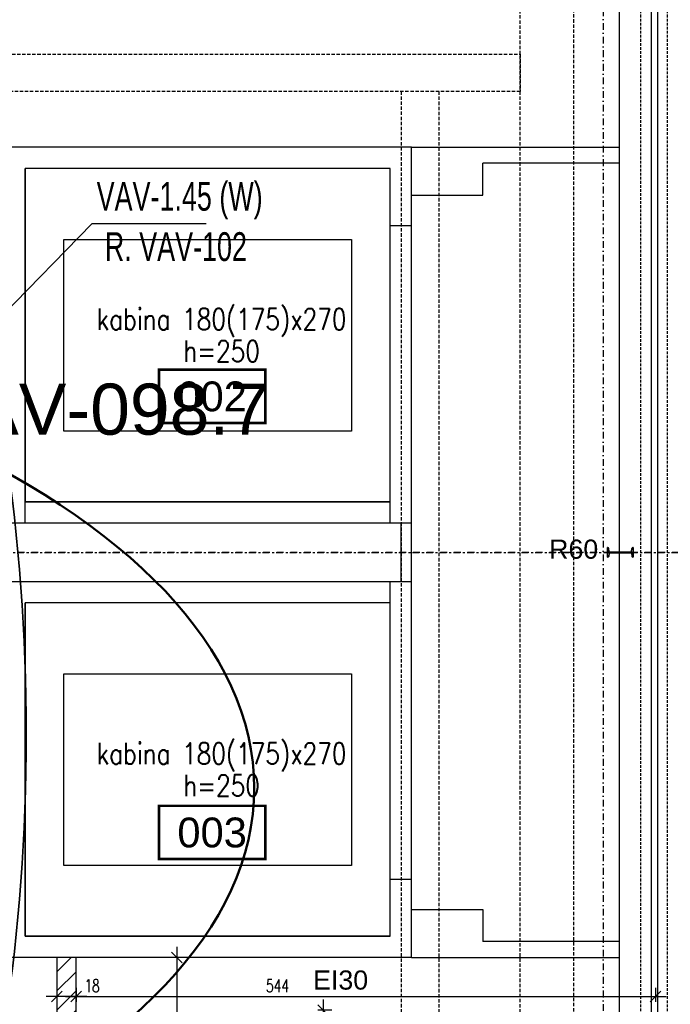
# Model space of a CAD drawing. Header units: centimetres. Extents: x -10729 to 144862, y -4437 to 43656.
# Tile 49 of 148: x 12912 to 13523, y 5176 to 6100. Entities that reach past the tile are written whole.
import ezdxf
from ezdxf.enums import TextEntityAlignment as Align

# ---------------------------------------------------------------- set-up
doc = ezdxf.new("R2010")
doc.units = ezdxf.units.CM
doc.header["$LTSCALE"] = 0.1
doc.header["$PDMODE"] = 35
doc.header["$PDSIZE"] = 0.1
for name, pattern in [('Kondygnacja  -0_5$0$HIDDEN', [9.525, 6.35, -3.175]), ('Kondygnacja  -0_5$0$HIDDEN2', [4.7625, 3.175, -1.5875]), ('Osie rzutów$0$DASHDOT2', [12.7, 6.35, -3.175, 0, -3.175])]:
    doc.linetypes.add(name, pattern=pattern)
doc.layers.get('0').update_dxf_attribs({"color": 8})
doc.layers.get('DEFPOINTS').update_dxf_attribs({"color": 8})
for name, color, linetype, lineweight in [('AU Sieć LON', 1, 'Continuous', 50), ('AU Strefa obsługiwana', 90, 'Continuous', 35), ('Kondygnacja  -0_5$0$ARCH_INFO_WYMIARY', 8, 'Continuous', 9)]:
    doc.layers.add(name, color=color, linetype=linetype, lineweight=lineweight)
for name, color, linetype in [('AU Szafki Klimakonwektorów', 183, 'Continuous'), ('bgde_VAV', 4, 'Continuous'), ('Kondygnacja  -0_5$0$ARCH_INFO_ODPORNOŚĆ OGNIOWA', 8, 'Continuous'), ('Kondygnacja  -0_5$0$ARCH_INFO_OPISY_IST', 8, 'Continuous'), ('Kondygnacja  -0_5$0$ARCH_KONSTR_POWYŻEJ RZUTU', 8, 'Kondygnacja  -0_5$0$HIDDEN'), ('Kondygnacja  -0_5$0$ARCH_KONSTR_POWYŻEJ RZUTU_IST', 8, 'Kondygnacja  -0_5$0$HIDDEN2'), ('Kondygnacja  -0_5$0$ARCH_MUROWANE', 8, 'Continuous'), ('Kondygnacja  -0_5$0$ARCH_NIEWIDOK_IST', 8, 'Kondygnacja  -0_5$0$HIDDEN'), ('Kondygnacja  -0_5$0$ARCH_STAL_IST', 8, 'Continuous'), ('Kondygnacja  -0_5$0$ARCH_WIDOK_IST', 8, 'Continuous'), ('Kondygnacja  -0_5$0$ARCH_ŚLUSARKA_OKNA_IST', 8, 'Continuous'), ('Kondygnacja  -0_5$0$ARCH_ŻELBET_IST', 8, 'Continuous'), ('Osie rzutów$0$ARCH_INFO_OSIE_IST', 8, 'Osie rzutów$0$DASHDOT2'), ('Osie rzutów$0$ARCH_INFO_OSIE_OPISY_IST', 8, 'Continuous'), ('Pomieszczenia -05$0$ARCH_INFO_AREA_ETYKIETY_200', 8, 'Continuous')]:
    doc.layers.add(name, color=color, linetype=linetype)
doc.styles.add('Arial', font='ARIAL.TTF')
doc.styles.add('Kondygnacja  -0_5$0$Arial', font='ARIAL.TTF')
doc.styles.add('Kondygnacja  -0_5$0$Romans', font='Romans.shx', dxfattribs={"width": 0.7})
doc.styles.add('Kondygnacja  -0_5$0$ROMANS-50-CM', font='romans.shx', dxfattribs={"width": 0.8, "height": 10})
doc.styles.add('Pomieszczenia -05$0$Arial', font='ARIAL.TTF')
doc.dimstyles.new('Kondygnacja  -0_5$0$Wymiary 1-100', dxfattribs={"dimtxt": 12, "dimasz": 10, "dimexe": 5, "dimexo": 0, "dimgap": 4, "dimtad": 1, "dimrnd": 0.5, "dimzin": 12, "dimdsep": 46, "dimtxsty": 'Kondygnacja  -0_5$0$Romans', "dimblk": 'Kondygnacja  -0_5$0$_Oblique', "dimcen": 10, "dimdle": 10, "dimclrt": 55, "dimazin": 0, "dimtfac": 1, "dimtmove": 1, "dimatfit": 3, "dimfxl": 0, "dimtolj": 1, "dimtzin": 0, "dimarcsym": 0})

# ---------------------------------------------------------------- blocks, each defined once
blk = doc.blocks.new('Osie rzutów')
at = {"layer": 'Osie rzutów$0$ARCH_INFO_OSIE_IST', "ltscale": 10}
for p, q in [((13460, 12510), (13460, 4623.26)), ((4436.04, 5600), (15156.54, 5600)), ((15156.54, 5600), (12415.5, 5600))]:
    blk.add_line(p, q, dxfattribs=at)
blk = doc.blocks.new('Pomieszczenia -05$0$etykieta_numer')
at = {"color": 0, "linetype": 'ByBlock', "const_width": 2.44}
blk.add_lwpolyline([(-50, -50), (-50, 0), (50, 0), (50, -50)], close=True, dxfattribs=at)
at = {"color": 0, "linetype": 'ByBlock', "style": 'Pomieszczenia -05$0$Arial'}
blk.add_attdef('AECAREA:NUMBER', text='', height=28, dxfattribs=at).set_placement((0, -25), align=Align.MIDDLE)
blk = doc.blocks.new('Pomieszczenia -05_1')
at = {"layer": 'Pomieszczenia -05$0$ARCH_INFO_AREA_ETYKIETY_200', "color": 253, "linetype": 'Continuous', "lineweight": -3}
for p, values in [((13092.68, 5771.55), {'AECAREA:NUMBER': '002'}), ((13092.68, 5361.94), {'AECAREA:NUMBER': '003'})]:
    blk.add_blockref('Pomieszczenia -05$0$etykieta_numer', p, dxfattribs=at).add_auto_attribs(values)
blk = doc.blocks.new('Kondygnacja  -0_5$0$_Oblique')
at = {"color": 0, "linetype": 'ByBlock', "lineweight": -2}
blk.add_line((-0.5, -0.5), (0.5, 0.5), dxfattribs=at)
blk = doc.blocks.new('*D134')
at = {"layer": 'DEFPOINTS', "color": 0}
for p in [(13087.55, 5219.5), (13059.65, 4964), (13087.55, 4964)]:
    blk.add_point(p, dxfattribs=at)
at = {"layer": 'Kondygnacja  -0_5$0$ARCH_INFO_WYMIARY', "color": 0, "lineweight": -2}
for p, q in [((13059.65, 5229.5), (13059.65, 4954)), ((13067.65, 5219.5), (13054.65, 5219.5)), ((13067.65, 4964), (13054.65, 4964))]:
    blk.add_line(p, q, dxfattribs=at)
at = {"layer": 'Kondygnacja  -0_5$0$ARCH_INFO_WYMIARY', "color": 0, "lineweight": -2, "xscale": 10, "yscale": 10, "zscale": 10}
for p, rotation in [((13059.65, 5219.5), 90), ((13059.65, 4964), 270)]:
    blk.add_blockref('Kondygnacja  -0_5$0$_Oblique', p, dxfattribs=dict(at, rotation=rotation))
at = {"layer": 'Kondygnacja  -0_5$0$ARCH_INFO_WYMIARY', "color": 55, "insert": (13049.65, 5127.32), "char_height": 12, "attachment_point": 5, "rotation": 90, "style": 'Kondygnacja  -0_5$0$Romans'}
blk.add_mtext('\\A1;255.5', dxfattribs=at)
blk = doc.blocks.new('*D135')
at = {"layer": 'DEFPOINTS', "color": 0}
for p in [(12965, 5226.48), (13509, 5226.48), (13509, 5182.95)]:
    blk.add_point(p, dxfattribs=at)
at = {"layer": 'Kondygnacja  -0_5$0$ARCH_INFO_WYMIARY', "color": 0, "lineweight": -2}
for p, q in [((12965, 5190.95), (12965, 5177.95)), ((13509, 5190.95), (13509, 5177.95)), ((12955, 5182.95), (13519, 5182.95))]:
    blk.add_line(p, q, dxfattribs=at)
at = {"layer": 'Kondygnacja  -0_5$0$ARCH_INFO_WYMIARY', "color": 0, "lineweight": -2, "xscale": 10, "yscale": 10, "zscale": 10, "rotation": 180}
blk.add_blockref('Kondygnacja  -0_5$0$_Oblique', (12965, 5182.95), dxfattribs=at)
at = {"layer": 'Kondygnacja  -0_5$0$ARCH_INFO_WYMIARY', "color": 0, "lineweight": -2, "xscale": 10, "yscale": 10, "zscale": 10}
blk.add_blockref('Kondygnacja  -0_5$0$_Oblique', (13509, 5182.95), dxfattribs=at)
at = {"layer": 'Kondygnacja  -0_5$0$ARCH_INFO_WYMIARY', "color": 55, "insert": (13154.1, 5192.95), "char_height": 12, "attachment_point": 5, "style": 'Kondygnacja  -0_5$0$Romans'}
blk.add_mtext('\\A1;544', dxfattribs=at)
blk = doc.blocks.new('*D136')
at = {"layer": 'DEFPOINTS', "color": 0}
for p in [(12947, 5226.48), (12965, 5226.48), (12947, 5182.95)]:
    blk.add_point(p, dxfattribs=at)
at = {"layer": 'Kondygnacja  -0_5$0$ARCH_INFO_WYMIARY', "color": 0, "lineweight": -2}
for p, q in [((12947, 5190.95), (12947, 5177.95)), ((12965, 5190.95), (12965, 5177.95)), ((12975, 5182.95), (12937, 5182.95))]:
    blk.add_line(p, q, dxfattribs=at)
at = {"layer": 'Kondygnacja  -0_5$0$ARCH_INFO_WYMIARY', "color": 0, "lineweight": -2, "xscale": 10, "yscale": 10, "zscale": 10, "rotation": 180}
blk.add_blockref('Kondygnacja  -0_5$0$_Oblique', (12947, 5182.95), dxfattribs=at)
at = {"layer": 'Kondygnacja  -0_5$0$ARCH_INFO_WYMIARY', "color": 0, "lineweight": -2, "xscale": 10, "yscale": 10, "zscale": 10}
blk.add_blockref('Kondygnacja  -0_5$0$_Oblique', (12965, 5182.95), dxfattribs=at)
at = {"layer": 'Kondygnacja  -0_5$0$ARCH_INFO_WYMIARY', "color": 55, "insert": (12980, 5192.95), "char_height": 12, "attachment_point": 5, "style": 'Kondygnacja  -0_5$0$Romans'}
blk.add_mtext('\\A1;18', dxfattribs=at)
blk = doc.blocks.new('*D140')
at = {"layer": 'DEFPOINTS', "color": 0}
for p in [(13224.92, 5170), (13197.02, 5020), (13224.92, 5020)]:
    blk.add_point(p, dxfattribs=at)
at = {"layer": 'Kondygnacja  -0_5$0$ARCH_INFO_WYMIARY', "color": 0, "lineweight": -2}
for p, q in [((13197.02, 5180), (13197.02, 5010)), ((13205.02, 5170), (13192.02, 5170)), ((13205.02, 5020), (13192.02, 5020))]:
    blk.add_line(p, q, dxfattribs=at)
at = {"layer": 'Kondygnacja  -0_5$0$ARCH_INFO_WYMIARY', "color": 0, "lineweight": -2, "xscale": 10, "yscale": 10, "zscale": 10}
for p, rotation in [((13197.02, 5170), 90), ((13197.02, 5020), 270)]:
    blk.add_blockref('Kondygnacja  -0_5$0$_Oblique', p, dxfattribs=dict(at, rotation=rotation))
at = {"layer": 'Kondygnacja  -0_5$0$ARCH_INFO_WYMIARY', "color": 55, "insert": (13187.02, 5095), "char_height": 12, "attachment_point": 5, "rotation": 90, "style": 'Kondygnacja  -0_5$0$Romans'}
blk.add_mtext('\\A1;150', dxfattribs=at)
blk = doc.blocks.new('Kondygnacja  -0_5$0$konstrukcja istniejąca -0.5')
at = {"layer": 'Kondygnacja  -0_5$0$ARCH_KONSTR_POWYŻEJ RZUTU_IST', "ltscale": 10}
for points in [[(13432, 9825), (13432, 4975), (13382, 4975)], [(13382, 5025), (13382, 6175)], [(12338, 6067.89), (13382, 6067.89), (13382, 6032.89), (12338, 6032.89)], [(13270.5, 5167.89), (13270.5, 6032.89)], [(13305.5, 6032.89), (13305.5, 5167.89)]]:
    blk.add_lwpolyline(points, dxfattribs=at)

msp = doc.modelspace()

# ---------------------------------------------------------------- hatches: boundary and pattern name
at = {"layer": 'Kondygnacja  -0_5$0$ARCH_MUROWANE', "linetype": 'Continuous', "lineweight": -3}
h = msp.add_hatch(dxfattribs=at)
h.set_pattern_fill('ANSI31', color=256, scale=4, style=0)
h.paths.add_polyline_path([(12947, 4964), (12965, 4964), (12965, 5219.5), (12947, 5219.5)], flags=0)

# ---------------------------------------------------------------- linework, layer by layer
at = {"layer": 'AU Sieć LON', "color": 4, "lineweight": 50, "extrusion": (0, 0, -1)}
msp.add_ellipse((12066.207, 5378.572), major_axis=(-1066.003, 0), ratio=0.4462874, dxfattribs=at)
at = {"layer": 'AU Strefa obsługiwana', "extrusion": (0, 0, -1)}
msp.add_ellipse((12670.07, 5429.031), major_axis=(0, 685.332), ratio=0.3620553, start_param=-1.5707963, end_param=4.712389, dxfattribs=at)
at = {"layer": 'bgde_VAV'}
for p, q in [((12979.675, 5908.486, 2.142), (12895.619, 5822.228)), ((13086.993, 5908.486, 2.142), (12979.675, 5908.486, 2.142))]:
    msp.add_line(p, q, dxfattribs=at)
at = {"layer": 'Kondygnacja  -0_5$0$ARCH_MUROWANE', "linetype": 'Continuous', "lineweight": -3}
for p, q in [((12965, 5219.5), (12947, 5219.5)), ((12947, 5219.5), (12947, 4964)), ((12965, 4964), (12965, 5219.5))]:
    msp.add_line(p, q, dxfattribs=at)
at = {"layer": 'Kondygnacja  -0_5$0$ARCH_NIEWIDOK_IST', "ltscale": 4}
for p, q in [((13495, 7370), (13495, 4965)), ((13520, 7370), (13520, 4940))]:
    msp.add_line(p, q, dxfattribs=at)
at = {"layer": 'Kondygnacja  -0_5$0$ARCH_STAL_IST'}
for p, q in [((13464.38, 5604.5), (13464, 5604.5)), ((13464, 5604.5), (13464, 5595.5)), ((13464, 5595.5), (13464, 5604.5)), ((13464, 5604.5), (13464.38, 5604.5)), ((13487.62, 5604.5), (13488, 5604.5)), ((13488, 5604.5), (13487.62, 5604.5)), ((13488, 5604.5), (13488, 5595.5)), ((13488, 5595.5), (13488, 5604.5)), ((13464, 5595.5), (13464.38, 5595.5)), ((13465.576, 5600.82), (13465.13, 5603.75)), ((13465.576, 5599.18), (13465.13, 5596.25)), ((13466.026, 5600.37), (13485.974, 5600.37)), ((13466.026, 5599.63), (13485.974, 5599.63)), ((13486.424, 5600.82), (13486.87, 5603.75)), ((13486.424, 5599.18), (13486.87, 5596.25)), ((13488, 5595.5), (13487.62, 5595.5))]:
    msp.add_line(p, q, dxfattribs=at)
for centre, radius, start, end in [((13464.38, 5603.75), 0.75, 0, 90), ((13464.38, 5603.75), 0.75, 0, 90), ((13487.62, 5603.75), 0.75, 90, 180), ((13487.62, 5603.75), 0.75, 90, 180), ((13464.38, 5596.25), 0.75, 270, 0), ((13466.026, 5600.82), 0.45, 180, 270), ((13466.026, 5599.18), 0.45, 90, 180), ((13485.974, 5600.82), 0.45, 270, 0), ((13485.974, 5599.18), 0.45, 0, 90), ((13487.62, 5596.25), 0.75, 180, 270)]:
    msp.add_arc(centre, radius, start, end, dxfattribs=at)
at = {"layer": 'Kondygnacja  -0_5$0$ARCH_WIDOK_IST'}
msp.add_line((13475, 7370), (13475, 4985), dxfattribs=at)
for points in [[(12917, 5647.5), (13260, 5647.5), (13260, 5960.5), (12917, 5960.5)], [(13223.5, 5714), (12953.5, 5714), (12953.5, 5894), (13223.5, 5894)], [(12917, 5239.5), (13260, 5239.5), (13260, 5552.5), (12917, 5552.5)], [(13223.5, 5306), (12953.5, 5306), (12953.5, 5486), (13223.5, 5486)]]:
    msp.add_lwpolyline(points, close=True, dxfattribs=at)
at = {"layer": 'Kondygnacja  -0_5$0$ARCH_ŚLUSARKA_OKNA_IST'}
for p, q in [((13505, 7370), (13505, 4955)), ((13511, 7370), (13511, 4949))]:
    msp.add_line(p, q, dxfattribs=at)
at = {"layer": 'Kondygnacja  -0_5$0$ARCH_ŻELBET_IST', "ltscale": 4}
for p, q in [((13280, 5980.5), (12897, 5980.5)), ((13280, 5219.5), (13280, 5980.5)), ((13280, 5980.5), (13475, 5980.5)), ((13475, 5965.5), (13347, 5965.5)), ((13347, 5935.5), (13347, 5965.5)), ((13347, 5935.5), (13347, 5965.5)), ((13260, 5960.5), (12917, 5960.5)), ((12917, 5627.5), (12917, 5960.5)), ((13260, 5627.5), (13260, 5960.5)), ((13280, 5907), (13280, 5935.5)), ((13280, 5935.5), (13347, 5935.5)), ((13280, 5907), (13280, 5935.5)), ((13280, 5935.5), (13347, 5935.5)), ((13260, 5907), (13280, 5907)), ((13260, 5907), (13280, 5907)), ((13260, 5647.5), (12917, 5647.5)), ((13280, 5627.5), (12897, 5627.5)), ((13270, 5627.5), (13270, 5572.5)), ((13280, 5572.5), (12897, 5572.5)), ((13260, 5239.5), (13260, 5572.5)), ((12917, 5239.5), (12917, 5552.5)), ((13260, 5552.5), (12917, 5552.5)), ((13260, 5293), (13280, 5293)), ((13260, 5293), (13280, 5293)), ((13280, 5264.5), (13280, 5293)), ((13280, 5264.5), (13280, 5293)), ((13280, 5264.5), (13347, 5264.5)), ((13280, 5264.5), (13347, 5264.5)), ((13347, 5264.5), (13347, 5234.5)), ((13347, 5264.5), (13347, 5234.5)), ((13260, 5239.5), (12917, 5239.5)), ((13475, 5234.5), (13347, 5234.5)), ((13280, 5219.5), (12897, 5219.5)), ((13280, 5219.5), (13475, 5219.5))]:
    msp.add_line(p, q, dxfattribs=at)

# ---------------------------------------------------------------- block references
msp.add_blockref('Pomieszczenia -05_1', (0, 0))
at = {"layer": 'Kondygnacja  -0_5$0$ARCH_KONSTR_POWYŻEJ RZUTU'}
msp.add_blockref('Kondygnacja  -0_5$0$konstrukcja istniejąca -0.5', (0, 0), dxfattribs=at)
at = {"layer": 'Osie rzutów$0$ARCH_INFO_OSIE_OPISY_IST'}
msp.add_blockref('Osie rzutów', (0, 0), dxfattribs=at)

# ---------------------------------------------------------------- texts
at = {"layer": 'AU Szafki Klimakonwektorów', "insert": (12821.717, 5758.557), "char_height": 48, "width": 1074.22285, "attachment_point": 1, "style": 'Arial'}
msp.add_mtext('VAV-098.7', dxfattribs=at)
at = {"layer": 'bgde_VAV', "width": 0.7}
for s, p in [('VAV-1.45 (W)', (12984.256, 5920.978, 291.213)), ('R. VAV-102', (12991.922, 5873.727, 291.213))]:
    msp.add_text(s, height=27, dxfattribs=at).set_placement(p)
at = {"layer": 'Kondygnacja  -0_5$0$ARCH_INFO_ODPORNOŚĆ OGNIOWA', "char_height": 18, "width": 53.33252, "attachment_point": 5, "style": 'Kondygnacja  -0_5$0$Arial'}
for s, insert in [('\\PR60', (13432.183, 5617.905)), ('\\PEI30', (13213.314, 5213.208))]:
    msp.add_mtext(s, dxfattribs=dict(at, insert=insert))
at = {"layer": 'Kondygnacja  -0_5$0$ARCH_INFO_OPISY_IST', "char_height": 20, "width": 301.85061, "attachment_point": 5, "line_spacing_factor": 0.9, "style": 'Kondygnacja  -0_5$0$ROMANS-50-CM'}
for insert in [(13101.55, 5804), (13101.55, 5396)]:
    msp.add_mtext('kabina 180(175)x270\\Ph=250', dxfattribs=dict(at, insert=insert))

# ---------------------------------------------------------------- dimensions: what is measured, and where the dimension line sits
at = {"layer": 'Kondygnacja  -0_5$0$ARCH_INFO_WYMIARY'}
for base, p2, picture, middle in [((12947, 5182.95), (12947, 5226.478), '*D136', (12980, 5182.95)), ((13509, 5182.95), (13509, 5226.478), '*D135', (13154.103, 5182.95))]:
    dim = msp.add_linear_dim(base=base, p1=(12965, 5226.478), p2=p2, dimstyle='Kondygnacja  -0_5$0$Wymiary 1-100', dxfattribs=at)
    dim.commit()
    dim.dimension.update_dxf_attribs({"geometry": picture, "text_midpoint": middle, "dimtype": 160})
dim = msp.add_linear_dim(base=(13059.651, 4964), p1=(13087.55, 5219.5), p2=(13087.55, 4964), angle=90, dimstyle='Kondygnacja  -0_5$0$Wymiary 1-100', dxfattribs=at)
dim.commit()
dim.dimension.update_dxf_attribs({"geometry": '*D134', "text_midpoint": (13059.651, 5127.318), "dimtype": 160})
dim = msp.add_linear_dim(base=(13197.019, 5020), p1=(13224.918, 5170), p2=(13224.918, 5020), angle=90, dimstyle='Kondygnacja  -0_5$0$Wymiary 1-100', dxfattribs=at)
dim.commit()
dim.dimension.update_dxf_attribs({"geometry": '*D140', "text_midpoint": (13187.019, 5095)})

doc.saveas('drawing.dxf')
